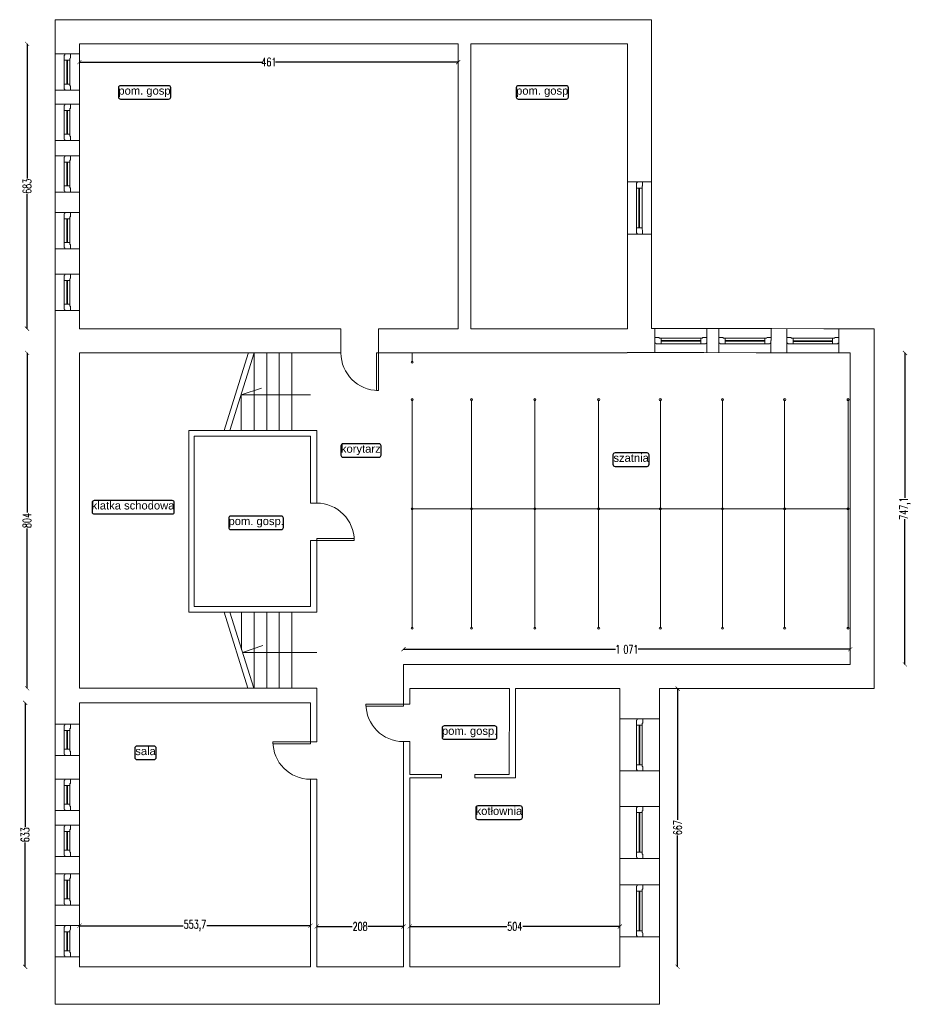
# Model space of a CAD drawing. Header units: centimetres. Extents: x -28146 to 19487, y -25160 to -2224.
# Tile 1 of 29: x -19786 to -17649, y -16082 to -13721. Entities that reach past the tile are written whole.
import ezdxf
from ezdxf.enums import TextEntityAlignment as Align

# ---------------------------------------------------------------- set-up
doc = ezdxf.new("R2010")
doc.units = ezdxf.units.CM
doc.header["$LTSCALE"] = 10
doc.linetypes.add('CONTINU', pattern=[0, 0])
for name, color, linetype, lineweight, true_color in [('IS_Okno_Drzwi', 7, 'Continuous', 9, 0x000000), ('IS_Room (Automatic)', 7, 'Continuous', 25, 0x000000), ('IS_Ściana1', 7, 'Continuous', 9, 0x000000)]:
    doc.layers.add(name, color=color, linetype=linetype, lineweight=lineweight, true_color=true_color)
doc.layers.add('Urzadzenia', color=7, linetype='CONTINU', lineweight=5)
doc.styles.add('Arial_____', font='arial.ttf')
doc.styles.add('styl1', font='simplex.shx', dxfattribs={"width": 0.7})
doc.dimstyles.new('100', dxfattribs={"dimtxt": 20, "dimasz": 10, "dimexe": 1.25, "dimexo": 0, "dimtad": 0, "dimdec": 1, "dimdsep": 46, "dimlunit": 6, "dimtxsty": 'styl1', "dimblk1": 'ARCHTICK', "dimblk2": 'ARCHTICK', "dimsah": 1, "dimcen": 5, "dimse1": 1, "dimse2": 1, "dimclrt": 256, "dimadec": 0, "dimazin": 0, "dimtfac": 1, "dimtdec": 1, "dimtmove": 0, "dimatfit": 3, "dimldrblk": 'ARCHTICK', "dimfxl": 1.25, "dimtolj": 1, "dimtzin": 0, "dimarcsym": 0})

# ---------------------------------------------------------------- blocks, each defined once
blk = doc.blocks.new('4_CoTo_OknoWScianie_1250_950_580_150_0_15_0_0_ExportItem_1_50_0_False__87f71fa3-f148-4722-b574-2038bd8a55f3_ExportItem')
at = {"layer": 'IS_Okno_Drzwi', "lineweight": -2}
blk.add_lwpolyline([(-0.625, -0.075), (-0.53, -0.075), (-0.52, -0.065), (-0.52, -0.06), (-0.475, -0.06), (-0.475, 0.075), (-0.5925, 0.075), (-0.6025, 0.065), (-0.6025, 0.06), (-0.625, 0.06)], close=True, dxfattribs=at)
at = {"layer": 'IS_Okno_Drzwi', "lineweight": -2, "extrusion": (0, 0, -1)}
for points in [[(0.475, 0.075), (-0.475, 0.075), (-0.475, -0.06), (0.475, -0.06)], [(-0.625, -0.075), (-0.53, -0.075), (-0.52, -0.065), (-0.52, -0.06), (-0.475, -0.06), (-0.475, 0.075), (-0.5925, 0.075), (-0.6025, 0.065), (-0.6025, 0.06), (-0.625, 0.06)]]:
    blk.add_lwpolyline(points, close=True, dxfattribs=at)
at = {"layer": 'IS_Okno_Drzwi', "lineweight": -2, "extrusion": (0, 0, -1), "elevation": -0.001}
blk.add_lwpolyline([(0.475, 0.015), (-0.475, 0.015), (-0.475, 0), (0.475, 0)], close=True, dxfattribs=at)
blk = doc.blocks.new('4_CoTo_OknoWScianie_1250_950_950_150_0_15_0_0_ExportItem_1_50_0_False__87f71fa3-f148-4722-b574-2038bd8a55f3_ExportItem')
at = {"layer": 'IS_Okno_Drzwi', "lineweight": -2}
blk.add_lwpolyline([(-0.625, -0.075), (-0.53, -0.075), (-0.52, -0.065), (-0.52, -0.06), (-0.475, -0.06), (-0.475, 0.075), (-0.5925, 0.075), (-0.6025, 0.065), (-0.6025, 0.06), (-0.625, 0.06)], close=True, dxfattribs=at)
at = {"layer": 'IS_Okno_Drzwi', "lineweight": -2, "extrusion": (0, 0, -1)}
for points in [[(0.475, 0.075), (-0.475, 0.075), (-0.475, -0.06), (0.475, -0.06)], [(-0.625, -0.075), (-0.53, -0.075), (-0.52, -0.065), (-0.52, -0.06), (-0.475, -0.06), (-0.475, 0.075), (-0.5925, 0.075), (-0.6025, 0.065), (-0.6025, 0.06), (-0.625, 0.06)]]:
    blk.add_lwpolyline(points, close=True, dxfattribs=at)
at = {"layer": 'IS_Okno_Drzwi', "lineweight": -2, "extrusion": (0, 0, -1), "elevation": -0.001}
blk.add_lwpolyline([(0.475, 0.015), (-0.475, 0.015), (-0.475, 0), (0.475, 0)], close=True, dxfattribs=at)
blk = doc.blocks.new('4_CoTo_OknoWScianie_750_1420_580_150_0_15_0_0_ExportItem_1_50_0_False__87f71fa3-f148-4722-b574-2038bd8a55f3_ExportItem')
at = {"layer": 'IS_Okno_Drzwi', "lineweight": -2}
blk.add_lwpolyline([(-0.375, -0.075), (-0.28, -0.075), (-0.27, -0.065), (-0.27, -0.06), (-0.225, -0.06), (-0.225, 0.075), (-0.3425, 0.075), (-0.3525, 0.065), (-0.3525, 0.06), (-0.375, 0.06)], close=True, dxfattribs=at)
at = {"layer": 'IS_Okno_Drzwi', "lineweight": -2, "extrusion": (0, 0, -1)}
for points in [[(0.225, 0.075), (-0.225, 0.075), (-0.225, -0.06), (0.225, -0.06)], [(-0.375, -0.075), (-0.28, -0.075), (-0.27, -0.065), (-0.27, -0.06), (-0.225, -0.06), (-0.225, 0.075), (-0.3425, 0.075), (-0.3525, 0.065), (-0.3525, 0.06), (-0.375, 0.06)]]:
    blk.add_lwpolyline(points, close=True, dxfattribs=at)
at = {"layer": 'IS_Okno_Drzwi', "lineweight": -2, "extrusion": (0, 0, -1), "elevation": -0.001}
blk.add_lwpolyline([(0.225, 0.015), (-0.225, 0.015), (-0.225, 0), (0.225, 0)], close=True, dxfattribs=at)
blk = doc.blocks.new('4_CoTo_DrzwiWScianie_900_2000_580_100_0_50_0_0_ExportItem_1_50_0_False__87f71fa3-f148-4722-b574-2038bd8a55f3_ExportItem')
at = {"layer": 'IS_Okno_Drzwi', "lineweight": -2, "extrusion": (0, 0, -1)}
blk.add_lwpolyline([(-0.45, 1.19), (-0.45, 0.29), (-0.4, 0.29), (-0.4, 1.19)], close=True, dxfattribs=at)
at = {"layer": 'IS_Okno_Drzwi', "lineweight": -2}
blk.add_arc((0.45, 0.29), 0.9, 90, 180, dxfattribs=at)
blk = doc.blocks.new('4_CoTo_DrzwiWScianie_900_2000_150_100_0_50_0_0_ExportItem_1_50_0_False__87f71fa3-f148-4722-b574-2038bd8a55f3_ExportItem')
at = {"layer": 'IS_Okno_Drzwi', "lineweight": -2, "extrusion": (0, 0, -1)}
blk.add_lwpolyline([(-0.45, 0.975), (-0.45, 0.075), (-0.4, 0.075), (-0.4, 0.975)], close=True, dxfattribs=at)
at = {"layer": 'IS_Okno_Drzwi', "lineweight": -2}
blk.add_arc((0.45, 0.075), 0.9, 90, 180, dxfattribs=at)
blk = doc.blocks.new('_ARCHTICK')
at = {"color": 0, "linetype": 'ByBlock', "const_width": 0.15}
blk.add_lwpolyline([(-0.5, -0.5), (0.5, 0.5)], dxfattribs=at)
blk = doc.blocks.new('*D472')
at = {"layer": 'Defpoints', "color": 0}
for p in [(-18735, -13823), (-19643, -13940.9), (-18735, -13940.9)]:
    blk.add_point(p, dxfattribs=at)
at = {"layer": 'Urzadzenia', "color": 0, "lineweight": -2}
for p, q in [((-19643, -13823), (-19204.6, -13823)), ((-18735, -13823), (-19173.3, -13823))]:
    blk.add_line(p, q, dxfattribs=at)
at = {"layer": 'Urzadzenia', "color": 0, "lineweight": -2, "xscale": 10, "yscale": 10, "zscale": 10, "rotation": 180}
blk.add_blockref('_ARCHTICK', (-19643, -13823), dxfattribs=at)
at = {"layer": 'Urzadzenia', "color": 0, "lineweight": -2, "xscale": 10, "yscale": 10, "zscale": 10}
blk.add_blockref('_ARCHTICK', (-18735, -13823), dxfattribs=at)
at = {"layer": 'Urzadzenia', "insert": (-19189, -13823), "char_height": 20, "attachment_point": 5, "style": 'styl1'}
blk.add_mtext('\\A1;{\\C256;461}', dxfattribs=at)
blk = doc.blocks.new('*D473')
at = {"layer": 'Defpoints', "color": 0}
for p in [(-19768.8, -13779.5), (-19643, -13779.5), (-19643, -14462.5)]:
    blk.add_point(p, dxfattribs=at)
at = {"layer": 'Urzadzenia', "color": 0, "lineweight": -2}
for p, q in [((-19768.8, -13779.5), (-19768.8, -14102.3)), ((-19768.8, -14462.5), (-19768.8, -14139.6))]:
    blk.add_line(p, q, dxfattribs=at)
at = {"layer": 'Urzadzenia', "color": 0, "lineweight": -2, "xscale": 10, "yscale": 10, "zscale": 10}
for p, rotation in [((-19768.8, -13779.5), 90), ((-19768.8, -14462.5), 270)]:
    blk.add_blockref('_ARCHTICK', p, dxfattribs=dict(at, rotation=rotation))
at = {"layer": 'Urzadzenia', "insert": (-19768.8, -14121), "char_height": 20, "attachment_point": 5, "rotation": 90, "style": 'styl1'}
blk.add_mtext('\\A1;{\\C256;683}', dxfattribs=at)
blk = doc.blocks.new('*D474')
at = {"layer": 'Defpoints', "color": 0}
for p in [(-19643, -14520.5), (-19768.8, -15324.5), (-19643, -15324.5)]:
    blk.add_point(p, dxfattribs=at)
at = {"layer": 'Urzadzenia', "color": 0, "lineweight": -2}
for p, q in [((-19768.8, -14520.5), (-19768.8, -14903.5)), ((-19768.8, -15324.5), (-19768.8, -14941.4))]:
    blk.add_line(p, q, dxfattribs=at)
at = {"layer": 'Urzadzenia', "color": 0, "lineweight": -2, "xscale": 10, "yscale": 10, "zscale": 10}
for p, rotation in [((-19768.8, -14520.5), 90), ((-19768.8, -15324.5), 270)]:
    blk.add_blockref('_ARCHTICK', p, dxfattribs=dict(at, rotation=rotation))
at = {"layer": 'Urzadzenia', "insert": (-19768.8, -14922.5), "char_height": 20, "attachment_point": 5, "rotation": 90, "style": 'styl1'}
blk.add_mtext('\\A1;804', dxfattribs=at)
blk = doc.blocks.new('*D475')
at = {"layer": 'Defpoints', "color": 0}
for p in [(-19643, -15359.5), (-19773.3, -15992.5), (-19643, -15992.5)]:
    blk.add_point(p, dxfattribs=at)
at = {"layer": 'Urzadzenia', "color": 0, "lineweight": -2}
for p, q in [((-19773.3, -15359.5), (-19773.3, -15657.3)), ((-19773.3, -15992.5), (-19773.3, -15694.6))]:
    blk.add_line(p, q, dxfattribs=at)
at = {"layer": 'Urzadzenia', "color": 0, "lineweight": -2, "xscale": 10, "yscale": 10, "zscale": 10}
for p, rotation in [((-19773.3, -15359.5), 90), ((-19773.3, -15992.5), 270)]:
    blk.add_blockref('_ARCHTICK', p, dxfattribs=dict(at, rotation=rotation))
at = {"layer": 'Urzadzenia', "insert": (-19773.3, -15676), "char_height": 20, "attachment_point": 5, "rotation": 90, "style": 'styl1'}
blk.add_mtext('\\A1;633', dxfattribs=at)
blk = doc.blocks.new('*D476')
at = {"layer": 'Defpoints', "color": 0}
for p in [(-17795.2, -15231.2), (-18866.2, -15267.5), (-17795.2, -15267.5)]:
    blk.add_point(p, dxfattribs=at)
at = {"layer": 'Urzadzenia', "color": 0, "lineweight": -2}
for p, q in [((-18866.2, -15231.2), (-18358, -15231.2)), ((-17795.2, -15231.2), (-18303.4, -15231.2))]:
    blk.add_line(p, q, dxfattribs=at)
at = {"layer": 'Urzadzenia', "color": 0, "lineweight": -2, "xscale": 10, "yscale": 10, "zscale": 10, "rotation": 180}
blk.add_blockref('_ARCHTICK', (-18866.2, -15231.2), dxfattribs=at)
at = {"layer": 'Urzadzenia', "color": 0, "lineweight": -2, "xscale": 10, "yscale": 10, "zscale": 10}
blk.add_blockref('_ARCHTICK', (-17795.2, -15231.2), dxfattribs=at)
at = {"layer": 'Urzadzenia', "insert": (-18330.7, -15231.2), "char_height": 20, "attachment_point": 5, "style": 'styl1'}
blk.add_mtext('\\A1;1\xa0071', dxfattribs=at)
blk = doc.blocks.new('*D477')
at = {"layer": 'Defpoints', "color": 0}
for p in [(-18347.2, -15895.8), (-18851.2, -15992.5), (-18347.2, -15992.5)]:
    blk.add_point(p, dxfattribs=at)
at = {"layer": 'Urzadzenia', "color": 0, "lineweight": -2}
for p, q in [((-18851.2, -15895.8), (-18618.2, -15895.8)), ((-18347.2, -15895.8), (-18580.3, -15895.8))]:
    blk.add_line(p, q, dxfattribs=at)
at = {"layer": 'Urzadzenia', "color": 0, "lineweight": -2, "xscale": 10, "yscale": 10, "zscale": 10, "rotation": 180}
blk.add_blockref('_ARCHTICK', (-18851.2, -15895.8), dxfattribs=at)
at = {"layer": 'Urzadzenia', "color": 0, "lineweight": -2, "xscale": 10, "yscale": 10, "zscale": 10}
blk.add_blockref('_ARCHTICK', (-18347.2, -15895.8), dxfattribs=at)
at = {"layer": 'Urzadzenia', "insert": (-18599.2, -15895.8), "char_height": 20, "attachment_point": 5, "style": 'styl1'}
blk.add_mtext('\\A1;504', dxfattribs=at)
blk = doc.blocks.new('*D478')
at = {"layer": 'Defpoints', "color": 0}
for p in [(-19074.2, -15895.8), (-19074.2, -15895.8), (-18866.2, -15895.8)]:
    blk.add_point(p, dxfattribs=at)
at = {"layer": 'Urzadzenia', "color": 0, "lineweight": -2}
for p, q in [((-19074.2, -15895.8), (-18988.9, -15895.8)), ((-18866.2, -15895.8), (-18951.6, -15895.8))]:
    blk.add_line(p, q, dxfattribs=at)
at = {"layer": 'Urzadzenia', "color": 0, "lineweight": -2, "xscale": 10, "yscale": 10, "zscale": 10, "rotation": 180}
blk.add_blockref('_ARCHTICK', (-19074.2, -15895.8), dxfattribs=at)
at = {"layer": 'Urzadzenia', "color": 0, "lineweight": -2, "xscale": 10, "yscale": 10, "zscale": 10}
blk.add_blockref('_ARCHTICK', (-18866.2, -15895.8), dxfattribs=at)
at = {"layer": 'Urzadzenia', "insert": (-18970.2, -15895.8), "char_height": 20, "attachment_point": 5, "style": 'styl1'}
blk.add_mtext('\\A1;208', dxfattribs=at)
blk = doc.blocks.new('*D479')
at = {"layer": 'Defpoints', "color": 0}
for p in [(-19643, -15893.9), (-19643, -15895.8), (-19089.2, -15895.8)]:
    blk.add_point(p, dxfattribs=at)
at = {"layer": 'Urzadzenia', "color": 0, "lineweight": -2}
for p, q in [((-19643, -15893.9), (-19394.7, -15893.9)), ((-19089.2, -15893.9), (-19337.5, -15893.9))]:
    blk.add_line(p, q, dxfattribs=at)
at = {"layer": 'Urzadzenia', "color": 0, "lineweight": -2, "xscale": 10, "yscale": 10, "zscale": 10, "rotation": 180}
blk.add_blockref('_ARCHTICK', (-19643, -15893.9), dxfattribs=at)
at = {"layer": 'Urzadzenia', "color": 0, "lineweight": -2, "xscale": 10, "yscale": 10, "zscale": 10}
blk.add_blockref('_ARCHTICK', (-19089.2, -15893.9), dxfattribs=at)
at = {"layer": 'Urzadzenia', "insert": (-19366.1, -15893.9), "char_height": 20, "attachment_point": 5, "style": 'styl1'}
blk.add_mtext('\\A1;553,7', dxfattribs=at)
blk = doc.blocks.new('*D480')
at = {"layer": 'Defpoints', "color": 0}
for p in [(-18347.2, -15325.5), (-18347.2, -15992.5), (-18208.8, -15992.5)]:
    blk.add_point(p, dxfattribs=at)
at = {"layer": 'Urzadzenia', "color": 0, "lineweight": -2}
for p, q in [((-18208.8, -15325.5), (-18208.8, -15640.3)), ((-18208.8, -15992.5), (-18208.8, -15677.6))]:
    blk.add_line(p, q, dxfattribs=at)
at = {"layer": 'Urzadzenia', "color": 0, "lineweight": -2, "xscale": 10, "yscale": 10, "zscale": 10}
for p, rotation in [((-18208.8, -15325.5), 90), ((-18208.8, -15992.5), 270)]:
    blk.add_blockref('_ARCHTICK', p, dxfattribs=dict(at, rotation=rotation))
at = {"layer": 'Urzadzenia', "insert": (-18208.8, -15659), "char_height": 20, "attachment_point": 5, "rotation": 90, "style": 'styl1'}
blk.add_mtext('\\A1;667', dxfattribs=at)
blk = doc.blocks.new('*D481')
at = {"layer": 'Defpoints', "color": 0}
for p in [(-17858, -14520.4), (-17858, -15267.5), (-17663.7, -15267.5)]:
    blk.add_point(p, dxfattribs=at)
at = {"layer": 'Urzadzenia', "color": 0, "lineweight": -2}
for p, q in [((-17663.7, -14520.4), (-17663.7, -14868.3)), ((-17663.7, -15267.5), (-17663.7, -14919.5))]:
    blk.add_line(p, q, dxfattribs=at)
at = {"layer": 'Urzadzenia', "color": 0, "lineweight": -2, "xscale": 10, "yscale": 10, "zscale": 10}
for p, rotation in [((-17663.7, -14520.4), 90), ((-17663.7, -15267.5), 270)]:
    blk.add_blockref('_ARCHTICK', p, dxfattribs=dict(at, rotation=rotation))
at = {"layer": 'Urzadzenia', "insert": (-17663.7, -14893.9), "char_height": 20, "attachment_point": 5, "rotation": 90, "style": 'styl1'}
blk.add_mtext('\\A1;747,1', dxfattribs=at)

msp = doc.modelspace()

# ---------------------------------------------------------------- linework, layer by layer
at = {"layer": 'IS_Okno_Drzwi', "extrusion": (0, 0, -1), "elevation": -9744}
for points in [[(19664.46, -13803.72), (19664.46, -13813.22), (19665.46, -13814.22), (19665.96, -13814.22), (19665.96, -13818.72), (19679.46, -13818.72), (19679.46, -13806.97), (19678.46, -13805.97), (19677.96, -13805.97), (19677.96, -13803.72)], [(19679.46, -13875.72), (19679.46, -13818.72), (19665.96, -13818.72), (19665.96, -13875.72)], [(19664.46, -13924.13), (19664.46, -13933.63), (19665.46, -13934.63), (19665.96, -13934.63), (19665.96, -13939.13), (19679.46, -13939.13), (19679.46, -13927.38), (19678.46, -13926.38), (19677.96, -13926.38), (19677.96, -13924.13)], [(19679.46, -13996.13), (19679.46, -13939.13), (19665.96, -13939.13), (19665.96, -13996.13)], [(19664.46, -14048.08), (19664.46, -14057.58), (19665.46, -14058.58), (19665.96, -14058.58), (19665.96, -14063.08), (19679.46, -14063.08), (19679.46, -14051.33), (19678.46, -14050.33), (19677.96, -14050.33), (19677.96, -14048.08)], [(19679.46, -14120.08), (19679.46, -14063.08), (19665.96, -14063.08), (19665.96, -14120.08)], [(19664.46, -14184.07), (19664.46, -14193.57), (19665.46, -14194.57), (19665.96, -14194.57), (19665.96, -14199.07), (19679.46, -14199.07), (19679.46, -14187.32), (19678.46, -14186.32), (19677.96, -14186.32), (19677.96, -14184.07)], [(19679.46, -14256.07), (19679.46, -14199.07), (19665.96, -14199.07), (19665.96, -14256.07)], [(19664.46, -14332), (19664.46, -14341.5), (19665.46, -14342.5), (19665.96, -14342.5), (19665.96, -14347), (19679.46, -14347), (19679.46, -14335.25), (19678.46, -14334.25), (19677.96, -14334.25), (19677.96, -14332)], [(19679.46, -14404), (19679.46, -14347), (19665.96, -14347), (19665.96, -14404)]]:
    msp.add_lwpolyline(points, close=True, dxfattribs=at)
at = {"layer": 'IS_Okno_Drzwi', "extrusion": (0, 0, -1), "elevation": -9744.1}
for points in [[(19673.46, -13875.72), (19673.46, -13818.72)], [(19671.96, -13818.72), (19671.96, -13875.72)], [(19673.46, -13996.13), (19673.46, -13939.13)], [(19671.96, -13939.13), (19671.96, -13996.13)], [(19673.46, -14120.08), (19673.46, -14063.08)], [(19671.96, -14063.08), (19671.96, -14120.08)], [(19673.46, -14256.07), (19673.46, -14199.07)], [(19671.96, -14199.07), (19671.96, -14256.07)], [(19673.46, -14404), (19673.46, -14347)], [(19671.96, -14347), (19671.96, -14404)]]:
    msp.add_lwpolyline(points, dxfattribs=at)
at = {"layer": 'IS_Okno_Drzwi', "elevation": 9744}
for points in [[(-19664.46, -13890.72), (-19664.46, -13881.22), (-19665.46, -13880.22), (-19665.96, -13880.22), (-19665.96, -13875.72), (-19679.46, -13875.72), (-19679.46, -13887.47), (-19678.46, -13888.47), (-19677.96, -13888.47), (-19677.96, -13890.72)], [(-19664.46, -14011.13), (-19664.46, -14001.63), (-19665.46, -14000.63), (-19665.96, -14000.63), (-19665.96, -13996.13), (-19679.46, -13996.13), (-19679.46, -14007.88), (-19678.46, -14008.88), (-19677.96, -14008.88), (-19677.96, -14011.13)], [(-19664.46, -14135.08), (-19664.46, -14125.58), (-19665.46, -14124.58), (-19665.96, -14124.58), (-19665.96, -14120.08), (-19679.46, -14120.08), (-19679.46, -14131.83), (-19678.46, -14132.83), (-19677.96, -14132.83), (-19677.96, -14135.08)], [(-19664.46, -14271.07), (-19664.46, -14261.57), (-19665.46, -14260.57), (-19665.96, -14260.57), (-19665.96, -14256.07), (-19679.46, -14256.07), (-19679.46, -14267.82), (-19678.46, -14268.82), (-19677.96, -14268.82), (-19677.96, -14271.07)], [(-19664.46, -14419), (-19664.46, -14409.5), (-19665.46, -14408.5), (-19665.96, -14408.5), (-19665.96, -14404), (-19679.46, -14404), (-19679.46, -14415.75), (-19678.46, -14416.75), (-19677.96, -14416.75), (-19677.96, -14419)]]:
    msp.add_lwpolyline(points, close=True, dxfattribs=at)
at = {"layer": 'IS_Room (Automatic)'}
for points, elevation in [([(-19544.49, -13912.01), (-19429.23, -13912.01, 0.4142136), (-19424.23, -13907.01), (-19424.23, -13884.73, 0.4142136), (-19429.23, -13879.73), (-19544.49, -13879.73, 0.4142136), (-19549.49, -13884.73), (-19549.49, -13907.01, 0.4142136)], 20659.9), ([(-18590.83, -13912.01), (-18475.57, -13912.01, 0.4142136), (-18470.57, -13907.01), (-18470.57, -13884.73, 0.4142136), (-18475.57, -13879.73), (-18590.83, -13879.73, 0.4142136), (-18595.83, -13884.73), (-18595.83, -13907.01, 0.4142136)], 20659.9), ([(-19011.1, -14770.63), (-18924.71, -14770.63, 0.4142136), (-18919.71, -14765.63), (-18919.71, -14743.36, 0.4142136), (-18924.71, -14738.36), (-19011.1, -14738.36, 0.4142136), (-19016.1, -14743.36), (-19016.1, -14765.63, 0.4142136)], 20659.5), ([(-18358.83, -14792.54), (-18282.26, -14792.54, 0.4142136), (-18277.26, -14787.54), (-18277.26, -14765.28, 0.4142136), (-18282.26, -14760.28), (-18358.83, -14760.28, 0.4142136), (-18363.83, -14765.28), (-18363.83, -14787.54, 0.4142136)], 20660), ([(-19607.7, -14906.71), (-19420.73, -14906.71, 0.4142136), (-19415.73, -14901.71), (-19415.73, -14879.42, 0.4142136), (-19420.73, -14874.42), (-19607.7, -14874.42, 0.4142136), (-19612.7, -14879.42), (-19612.7, -14901.71, 0.4142136)], 20659.8), ([(-19280.31, -14944.09), (-19158.97, -14944.09, 0.4142136), (-19153.97, -14939.09), (-19153.97, -14916.8, 0.4142136), (-19158.97, -14911.8), (-19280.31, -14911.8, 0.4142136), (-19285.31, -14916.8), (-19285.31, -14939.09, 0.4142136)], 20659.7), ([(-18768.46, -15447.08), (-18647.12, -15447.08, 0.4142136), (-18642.12, -15442.08), (-18642.12, -15419.79, 0.4142136), (-18647.12, -15414.79), (-18768.46, -15414.79, 0.4142136), (-18773.46, -15419.79), (-18773.46, -15442.08, 0.4142136)], 20659.7), ([(-19505.5, -15495.68), (-19464.08, -15495.68, 0.4142136), (-19459.08, -15490.68), (-19459.08, -15468.42, 0.4142136), (-19464.08, -15463.42), (-19505.5, -15463.42, 0.4142136), (-19510.5, -15468.42), (-19510.5, -15490.68, 0.4142136)], 20657.2), ([(-18688.08, -15639.16), (-18586.08, -15639.16, 0.4142136), (-18581.08, -15634.16), (-18581.08, -15611.9, 0.4142136), (-18586.08, -15606.9), (-18688.08, -15606.9, 0.4142136), (-18693.08, -15611.9), (-18693.08, -15634.16, 0.4142136)], 20659.6)]:
    msp.add_lwpolyline(points, format="xyb", close=True, dxfattribs=dict(at, elevation=elevation))
at = {"layer": 'IS_Ściana1'}
for p, q in [((-18734.96, -13779.46, 3207.47), (-18734.96, -14462.46, 3207.47)), ((-18704.96, -13779.46, 3207.47), (-18704.96, -14462.46, 3207.47)), ((-19642.96, -13803.72, 3207.47), (-19700.96, -13803.72, 3207.47)), ((-19642.96, -13890.72, 3207.47), (-19700.96, -13890.72, 3207.47)), ((-19642.96, -13924.13, 3207.47), (-19700.96, -13924.13, 3207.47)), ((-19642.96, -14011.13, 3207.47), (-19700.96, -14011.13, 3207.47)), ((-19642.96, -14048.08, 3207.47), (-19700.96, -14048.08, 3207.47)), ((-18329.23, -14110.41, 3207.47), (-18271.23, -14110.41, 3207.47)), ((-19642.96, -14135.08, 3207.47), (-19700.96, -14135.08, 3207.47)), ((-19642.96, -14184.07, 3207.47), (-19700.96, -14184.07, 3207.47)), ((-18329.23, -14235.41, 3207.47), (-18271.23, -14235.41, 3207.47)), ((-19642.96, -14271.07, 3207.47), (-19700.96, -14271.07, 3207.47)), ((-19642.96, -14332, 3207.47), (-19700.96, -14332, 3207.47)), ((-19642.96, -14419, 3207.47), (-19700.96, -14419, 3207.47)), ((-19016.1, -14520.46, 3207.47), (-19016.1, -14462.46, 3207.47)), ((-18926.1, -14520.46, 3207.47), (-18926.1, -14462.46, 3207.47)), ((-18263.6, -14519.94, 3207.47), (-18263.5, -14461.94, 3207.47)), ((-18138.6, -14520.15, 3207.47), (-18138.5, -14462.15, 3207.47)), ((-18110, -14519.94, 3207.47), (-18109.9, -14461.94, 3207.47)), ((-17985, -14520.15, 3207.47), (-17984.9, -14462.15, 3207.47)), ((-17947.21, -14520.21, 3207.47), (-17947.12, -14462.21, 3207.47)), ((-17822.21, -14520.42, 3207.47), (-17822.12, -14462.42, 3207.47)), ((-19238.33, -14521.55, 3207.47), (-19296.28, -14706.15, 3207.47)), ((-19224.18, -14520.46, 3207.47), (-19282.47, -14706.15, 3207.47)), ((-19224.18, -14520.46, 3207.47), (-19224.18, -14706.15, 3207.47)), ((-19194.18, -14520.46, 3207.47), (-19194.18, -14706.15, 3207.47)), ((-19164.18, -14520.46, 3207.47), (-19164.18, -14706.15, 3207.47)), ((-19134.18, -14520.46, 3207.47), (-19134.18, -14706.15, 3207.47)), ((-18845.23, -14542.46, 3207.47), (-18845.23, -14520.46, 3207.47)), ((-19255.6, -14621.01, 3207.47), (-19207, -14604.65, 2.17)), ((-19255.6, -14706.15, 3207.47), (-19255.6, -14620.56, 3207.47)), ((-19255.6, -14621.01, 3207.47), (-19089.23, -14621.01, 3207.47)), ((-18845.23, -14632.46, 3207.47), (-18845.23, -15180.46, 3207.47)), ((-18703.23, -14632.46, 3207.47), (-18703.23, -15180.46, 3207.47)), ((-18551.23, -14632.46, 3207.47), (-18551.23, -15180.46, 3207.47)), ((-18398.23, -14632.46, 3207.47), (-18398.23, -15180.46, 3207.47)), ((-18250.23, -14632.46, 3207.47), (-18250.23, -15180.46, 3207.47)), ((-18101.23, -14632.46, 3207.47), (-18101.23, -15180.46, 3207.47)), ((-17952.23, -14632.46, 3207.47), (-17952.23, -15180.46, 3207.47)), ((-17800.23, -14632.46, 3207.47), (-17800.23, -15180.46, 3207.47)), ((-19380.91, -14706.15, 3207.47), (-19074.23, -14706.15, 3207.47)), ((-19380.91, -14706.15, 3207.47), (-19380.91, -15141.76, 3207.47)), ((-19367.88, -14719.85, 3207.47), (-19367.88, -15128.68, 3207.47)), ((-19367.88, -14719.85, 3207.47), (-19089.23, -14719.85, 3207.47)), ((-19089.23, -14880.67, 3207.47), (-19074.23, -14880.67, 3207.47)), ((-17800.23, -14894.46, 3207.47), (-18845.23, -14894.46, 3207.47)), ((-19089.23, -14970.67, 3207.47), (-19074.23, -14970.67, 3207.47)), ((-19089.23, -15128.68, 3207.47), (-19367.88, -15128.68, 3207.47)), ((-19380.91, -15141.76, 3207.47), (-19074.23, -15141.76, 3207.47)), ((-19239.12, -15324.46, 3207.47), (-19296.47, -15141.76, 3207.47)), ((-19225.31, -15324.46, 3207.47), (-19282.47, -15142.38, 3207.47)), ((-19254.18, -15141.76, 3207.47), (-19254.18, -15232.5, 3207.47)), ((-19224.18, -15141.76, 3207.47), (-19224.18, -15324.46, 3207.47)), ((-19194.18, -15141.76, 3207.47), (-19194.18, -15324.46, 3207.47)), ((-19164.18, -15141.76, 3207.47), (-19164.18, -15324.46, 3207.47)), ((-19134.18, -15141.76, 3207.47), (-19134.18, -15324.46, 3207.47)), ((-19252.23, -15238.72, 3207.47), (-19203.62, -15222.35, 2.17)), ((-19252.23, -15238.72, 3207.47), (-19074.23, -15238.72, 3207.47)), ((-18851.23, -15362.54, 3207.47), (-18866.23, -15362.54, 3207.47)), ((-19642.96, -15410.76, 3207.47), (-19700.96, -15410.76, 3207.47)), ((-18347.23, -15397.88, 3207.47), (-18252.23, -15397.88, 3207.47)), ((-19074.23, -15452.73, 3207.47), (-19089.23, -15452.73, 3207.47)), ((-18851.23, -15452.54, 3207.47), (-18866.23, -15452.54, 3207.47)), ((-19642.96, -15485.76, 3207.47), (-19700.96, -15485.76, 3207.47)), ((-18774.81, -15539.46, 3207.47), (-18774.81, -15531.46, 3207.47)), ((-18694.81, -15539.46, 3207.47), (-18694.81, -15531.46, 3207.47)), ((-18347.23, -15522.88, 3207.47), (-18252.23, -15522.88, 3207.47)), ((-19642.96, -15542.5, 3207.47), (-19700.96, -15542.5, 3207.47)), ((-19074.23, -15542.73, 3207.47), (-19089.23, -15542.73, 3207.47)), ((-19642.96, -15617.5, 3207.47), (-19700.96, -15617.5, 3207.47)), ((-18347.23, -15607.86, 3207.47), (-18252.23, -15607.86, 3207.47)), ((-19642.96, -15652.92, 3207.47), (-19700.96, -15652.92, 3207.47)), ((-19642.96, -15727.92, 3207.47), (-19700.96, -15727.92, 3207.47)), ((-18347.23, -15732.86, 3207.47), (-18252.23, -15732.86, 3207.47)), ((-19642.96, -15769.6, 3207.47), (-19700.96, -15769.6, 3207.47)), ((-18347.23, -15796.01, 3207.47), (-18252.23, -15796.01, 3207.47)), ((-19642.96, -15844.6, 3207.47), (-19700.96, -15844.6, 3207.47)), ((-19642.96, -15893.87, 3207.47), (-19700.96, -15893.87, 3207.47)), ((-18347.23, -15921.01, 3207.47), (-18252.23, -15921.01, 3207.47)), ((-19642.96, -15968.87, 3207.47), (-19700.96, -15968.87, 3207.47))]:
    msp.add_line(p, q, dxfattribs=at)
at = {"layer": 'IS_Ściana1', "extrusion": (0, 1, 0)}
for points, elevation in [([(19700.96, 3207.47), (19642.96, 3207.47)], -13721.46), ([(19642.96, 3207.47), (18329.23, 3207.47)], -13721.46), ([(18271.23, 3207.47), (18329.23, 3207.47)], -13721.46), ([(19642.96, 3207.47), (18734.96, 3207.47)], -13779.46), ([(18704.96, 3207.47), (18329.23, 3207.47)], -13779.46), ([(19642.96, 3207.47), (19089.23, 3207.47)], -14462.46), ([(19089.23, 3207.47), (19074.23, 3207.47)], -14462.46), ([(19074.23, 3207.47), (19016.1, 3207.47)], -14462.46), ([(18926.1, 3207.47), (18866.23, 3207.47)], -14462.46), ([(18866.23, 3207.47), (18851.23, 3207.47)], -14462.46), ([(18851.23, 3207.47), (18734.96, 3207.47)], -14462.46), ([(18704.96, 3207.47), (18329.23, 3207.47)], -14462.46), ([(19642.96, 3207.47), (19089.23, 3207.47)], -14520.46), ([(19089.23, 3207.47), (19016.1, 3207.47)], -14520.46), ([(18926.1, 3207.47), (18866.23, 3207.47)], -14520.46), ([(18866.23, 3207.47), (18330.02, 3207.47)], -14520.46), ([(18866.23, 3207.47), (18612.23, 3207.47)], -15267.46), ([(18612.23, 3207.47), (18597.23, 3207.47)], -15267.46), ([(18597.23, 3207.47), (18285.15, 3207.47)], -15267.46), ([(17795.23, 3207.47), (18285.15, 3207.47)], -15267.46), ([(19642.96, 3207.47), (19074.23, 3207.47)], -15324.46), ([(18851.23, 3207.47), (18612.23, 3207.47)], -15325.46), ([(18597.23, 3207.47), (18347.23, 3207.47)], -15325.46), ([(17795.23, 3207.47), (18252.23, 3207.47)], -15325.46), ([(17737.23, 3207.47), (17795.23, 3207.47)], -15325.46), ([(18851.23, 3207.47), (18774.81, 3207.47)], -15531.46), ([(18694.81, 3207.47), (18612.45, 3207.47)], -15531.46), ([(18851.23, 3207.47), (18774.81, 3207.47)], -15539.46), ([(18694.81, 3207.47), (18612.45, 3207.47)], -15539.46), ([(18597.46, 3207.47), (18612.45, 3207.47)], -15539.46), ([(19089.23, 3207.47), (19642.96, 3207.47)], -15992.46), ([(18866.23, 3207.47), (19074.23, 3207.47)], -15992.46), ([(18347.23, 3207.47), (18851.23, 3207.47)], -15992.46), ([(19089.23, 3207.47), (19700.96, 3207.47)], -16082.46), ([(19074.23, 3207.47), (19089.23, 3207.47)], -16082.46), ([(18866.23, 3207.47), (19074.23, 3207.47)], -16082.46), ([(18851.23, 3207.47), (18866.23, 3207.47)], -16082.46), ([(18347.23, 3207.47), (18851.23, 3207.47)], -16082.46), ([(18252.23, 3207.47), (18347.23, 3207.47)], -16082.46)]:
    msp.add_lwpolyline(points, dxfattribs=dict(at, elevation=elevation))
at = {"layer": 'IS_Ściana1', "extrusion": (1, 0, 0)}
for points, elevation in [([(-14462.46, 3207.47), (-13721.46, 3207.47)], -19700.96), ([(-14462.46, 3207.47), (-13779.46, 3207.47)], -19642.96), ([(-14110.41, 3207.47), (-14235.41, 3207.47)], -18271.23), ([(-14235.41, 3207.47), (-14462.46, 3207.47)], -18329.23), ([(-14520.46, 3207.47), (-14462.46, 3207.47)], -19700.96), ([(-14462.56, 3207.47), (-15325.46, 3207.47)], -17737.23), ([(-15324.46, 3207.47), (-14520.46, 3207.47)], -19700.96), ([(-15324.46, 3207.47), (-14520.46, 3207.47)], -19642.96), ([(-14520.46, 3207.47), (-15267.46, 3207.47)], -17795.23), ([(-14880.67, 3207.47), (-14706.15, 3207.47)], -19074.23), ([(-14880.67, 3207.47), (-14719.85, 3207.47)], -19089.23), ([(-15141.76, 3207.47), (-14965.67, 3207.47)], -19074.23), ([(-15128.68, 3207.47), (-14970.67, 3207.47)], -19089.23), ([(-15325.46, 3207.47), (-15267.46, 3207.47)], -18866.23), ([(-15359.46, 3207.47), (-15324.46, 3207.47)], -19700.96), ([(-15359.46, 3207.47), (-15324.46, 3207.47)], -19074.23), ([(-15362.54, 3207.47), (-15325.46, 3207.47)], -18866.23), ([(-15362.54, 3207.47), (-15325.46, 3207.47)], -18851.23), ([(-15325.46, 3207.47), (-15397.88, 3207.47)], -18347.23), ([(-15325.46, 3207.47), (-15397.88, 3207.47)], -18252.23), ([(-15410.76, 3207.47), (-15359.46, 3207.47)], -19700.96), ([(-15410.76, 3207.47), (-15359.46, 3207.47)], -19642.96), ([(-15452.73, 3207.47), (-15359.46, 3207.47)], -19089.23), ([(-15452.73, 3207.47), (-15359.46, 3207.47)], -19074.23), ([(-15485.76, 3207.47), (-15410.76, 3207.47)], -19700.96), ([(-15485.76, 3207.47), (-15410.76, 3207.47)], -19642.96), ([(-15397.88, 3207.47), (-15522.88, 3207.47)], -18347.23), ([(-15397.88, 3207.47), (-15522.88, 3207.47)], -18252.23), ([(-15531.46, 3207.47), (-15452.54, 3207.47)], -18866.23), ([(-15531.46, 3207.47), (-15452.54, 3207.47)], -18851.23), ([(-15542.5, 3207.47), (-15485.76, 3207.47)], -19700.96), ([(-15542.5, 3207.47), (-15485.76, 3207.47)], -19642.96), ([(-15539.46, 3207.47), (-15531.46, 3207.47)], -18866.23), ([(-15522.88, 3207.47), (-15607.86, 3207.47)], -18347.23), ([(-15522.88, 3207.47), (-15607.86, 3207.47)], -18252.23), ([(-15617.5, 3207.47), (-15542.5, 3207.47)], -19700.96), ([(-15617.5, 3207.47), (-15542.5, 3207.47)], -19642.96), ([(-15992.46, 3207.47), (-15542.73, 3207.47)], -19089.23), ([(-15992.46, 3207.47), (-15542.73, 3207.47)], -19074.23), ([(-15992.46, 3207.47), (-15539.46, 3207.47)], -18866.23), ([(-15992.46, 3207.47), (-15539.46, 3207.47)], -18851.23), ([(-15652.92, 3207.47), (-15617.5, 3207.47)], -19700.96), ([(-15652.92, 3207.47), (-15617.5, 3207.47)], -19642.96), ([(-15607.86, 3207.47), (-15732.86, 3207.47)], -18347.23), ([(-15607.86, 3207.47), (-15732.86, 3207.47)], -18252.23), ([(-15727.92, 3207.47), (-15652.92, 3207.47)], -19700.96), ([(-15727.92, 3207.47), (-15652.92, 3207.47)], -19642.96), ([(-15769.6, 3207.47), (-15727.92, 3207.47)], -19700.96), ([(-15769.6, 3207.47), (-15727.92, 3207.47)], -19642.96), ([(-15732.86, 3207.47), (-15796.01, 3207.47)], -18347.23), ([(-15732.86, 3207.47), (-15796.01, 3207.47)], -18252.23), ([(-15844.6, 3207.47), (-15769.6, 3207.47)], -19700.96), ([(-15844.6, 3207.47), (-15769.6, 3207.47)], -19642.96), ([(-15796.01, 3207.47), (-15921.01, 3207.47)], -18347.23), ([(-15796.01, 3207.47), (-15921.01, 3207.47)], -18252.23), ([(-15893.87, 3207.47), (-15844.6, 3207.47)], -19700.96), ([(-15893.87, 3207.47), (-15844.6, 3207.47)], -19642.96), ([(-15968.87, 3207.47), (-15893.87, 3207.47)], -19700.96), ([(-15968.87, 3207.47), (-15893.87, 3207.47)], -19642.96), ([(-15921.01, 3207.47), (-15992.46, 3207.47)], -18347.23), ([(-15921.01, 3207.47), (-16082.46, 3207.47)], -18252.23), ([(-15992.46, 3207.47), (-15968.87, 3207.47)], -19700.96), ([(-15992.46, 3207.47), (-15968.87, 3207.47)], -19642.96), ([(-16082.46, 3207.47), (-15992.46, 3207.47)], -19700.96)]:
    msp.add_lwpolyline(points, dxfattribs=dict(at, elevation=elevation))
at = {"layer": 'IS_Ściana1', "elevation": 3207.47}
for points in [[(-18271.23, -13721.46), (-18271.23, -14110.41)], [(-18329.23, -13779.46), (-18329.23, -14110.41)], [(-18329.23, -14110.41), (-18329.23, -14235.41)], [(-18271.23, -14235.41), (-18271.23, -14461.67)], [(-18020.7, -14462.09), (-17982.92, -14462.15)], [(-17857.92, -14462.36), (-17795.13, -14462.46)], [(-17737.23, -14462.56), (-17795.13, -14462.46)], [(-18330.02, -14519.57), (-18330.02, -14520.46)], [(-18020.8, -14520.09), (-17983.01, -14520.15)], [(-17858.01, -14520.36), (-17795.23, -14520.46)], [(-18597.46, -15539.46), (-18597.23, -15325.46)], [(-19642.96, -15359.46), (-19089.23, -15359.46)]]:
    msp.add_lwpolyline(points, dxfattribs=at)
at = {"layer": 'IS_Ściana1', "extrusion": (0.001679, 0.999999, 0)}
for points, elevation in [([(18246.92, 3207.47), (18121.39, 3207.47)], -14492.33), ([(18121.39, 3207.47), (17996.39, 3207.47)], -14492.33), ([(17958.61, 3207.47), (17833.61, 3207.47)], -14492.33), ([(18305.61, 3207.47), (18121.39, 3207.47)], -14550.33), ([(18121.39, 3207.47), (17996.39, 3207.47)], -14550.33), ([(17958.61, 3207.47), (17833.61, 3207.47)], -14550.33)]:
    msp.add_lwpolyline(points, dxfattribs=dict(at, elevation=elevation))
at = {"layer": 'IS_Ściana1', "extrusion": (0.999999, -0.001053, 0), "elevation": -18596.08}
msp.add_lwpolyline([(-15551.06, 3207.47), (-15345.06, 3207.47)], dxfattribs=at)
at = {"layer": 'IS_Ściana1'}
for centre in [(-18845.23, -14542.46, 3207.47), (-18845.23, -14632.46, 3207.47), (-18703.23, -14632.46, 3207.47), (-18551.23, -14632.46, 3207.47), (-18398.23, -14632.46, 3207.47), (-18250.23, -14632.46, 3207.47), (-18101.23, -14632.46, 3207.47), (-17952.23, -14632.46, 3207.47), (-17800.23, -14632.46, 3207.47), (-18845.23, -14894.46, 3207.47), (-18703.23, -14894.46, 3207.47), (-18551.23, -14894.46, 3207.47), (-18398.23, -14894.46, 3207.47), (-18250.23, -14894.46, 3207.47), (-18101.23, -14894.46, 3207.47), (-17952.23, -14894.46, 3207.47), (-17800.23, -14894.46, 3207.47), (-18845.23, -15180.46, 3207.47), (-18703.23, -15180.46, 3207.47), (-18551.23, -15180.46, 3207.47), (-18398.23, -15180.46, 3207.47), (-18250.23, -15180.46, 3207.47), (-18101.23, -15180.46, 3207.47), (-17952.23, -15180.46, 3207.47), (-17800.23, -15180.46, 3207.47)]:
    msp.add_circle(centre, 2.5, dxfattribs=at)

# ---------------------------------------------------------------- block references
at = {"layer": 'IS_Okno_Drzwi', "zscale": 100}
for name, p, xscale, yscale, rotation in [('4_CoTo_OknoWScianie_1250_950_580_150_0_15_0_0_ExportItem_1_50_0_False__87f71fa3-f148-4722-b574-2038bd8a55f3_ExportItem', (-18300.23, -14172.91, 9743.2), -100, 100, 89.99999999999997), ('4_CoTo_OknoWScianie_1250_950_580_150_0_15_0_0_ExportItem_1_50_0_False__87f71fa3-f148-4722-b574-2038bd8a55f3_ExportItem', (-18201.05, -14491.04, 9744.1), -99.99999999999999, 99.99999999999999, 179.9037904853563), ('4_CoTo_OknoWScianie_1250_950_580_150_0_15_0_0_ExportItem_1_50_0_False__87f71fa3-f148-4722-b574-2038bd8a55f3_ExportItem', (-18047.45, -14491.04, 9744.1), -99.99999999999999, 99.99999999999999, 179.9037904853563), ('4_CoTo_OknoWScianie_1250_950_580_150_0_15_0_0_ExportItem_1_50_0_False__87f71fa3-f148-4722-b574-2038bd8a55f3_ExportItem', (-17884.66, -14491.31, 9744.6), -99.99999999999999, 99.99999999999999, 179.9037904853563), ('4_CoTo_DrzwiWScianie_900_2000_580_100_0_50_0_0_ExportItem_1_50_0_False__87f71fa3-f148-4722-b574-2038bd8a55f3_ExportItem', (-18971.1, -14491.46, 9744.7), -100, 100, 180), ('4_CoTo_DrzwiWScianie_900_2000_150_100_0_50_0_0_ExportItem_1_50_0_False__87f71fa3-f148-4722-b574-2038bd8a55f3_ExportItem', (-19081.73, -14925.67, 9744.8), 100, 100, 270), ('4_CoTo_DrzwiWScianie_900_2000_150_100_0_50_0_0_ExportItem_1_50_0_False__87f71fa3-f148-4722-b574-2038bd8a55f3_ExportItem', (-18858.73, -15407.54, 9744.9), 100, 100, 90), ('4_CoTo_OknoWScianie_750_1420_580_150_0_15_0_0_ExportItem_1_50_0_False__87f71fa3-f148-4722-b574-2038bd8a55f3_ExportItem', (-19671.96, -15448.26, 9744), 100, 100, 90), ('4_CoTo_OknoWScianie_1250_950_950_150_0_15_0_0_ExportItem_1_50_0_False__87f71fa3-f148-4722-b574-2038bd8a55f3_ExportItem', (-18299.73, -15460.38, 9743.3), -100, 100, 89.99999999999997), ('4_CoTo_DrzwiWScianie_900_2000_150_100_0_50_0_0_ExportItem_1_50_0_False__87f71fa3-f148-4722-b574-2038bd8a55f3_ExportItem', (-19081.73, -15497.73, 9744.8), 100, 100, 90), ('4_CoTo_OknoWScianie_750_1420_580_150_0_15_0_0_ExportItem_1_50_0_False__87f71fa3-f148-4722-b574-2038bd8a55f3_ExportItem', (-19671.96, -15580, 9743.9), 100, 100, 90), ('4_CoTo_OknoWScianie_1250_950_950_150_0_15_0_0_ExportItem_1_50_0_False__87f71fa3-f148-4722-b574-2038bd8a55f3_ExportItem', (-18299.73, -15670.36, 9743.4), -100, 100, 89.99999999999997), ('4_CoTo_OknoWScianie_750_1420_580_150_0_15_0_0_ExportItem_1_50_0_False__87f71fa3-f148-4722-b574-2038bd8a55f3_ExportItem', (-19671.96, -15690.42, 9743.8), 100, 100, 90), ('4_CoTo_OknoWScianie_750_1420_580_150_0_15_0_0_ExportItem_1_50_0_False__87f71fa3-f148-4722-b574-2038bd8a55f3_ExportItem', (-19671.96, -15807.1, 9743.7), 100, 100, 90), ('4_CoTo_OknoWScianie_1250_950_950_150_0_15_0_0_ExportItem_1_50_0_False__87f71fa3-f148-4722-b574-2038bd8a55f3_ExportItem', (-18299.73, -15858.51, 9743.5), -100, 100, 89.99999999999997), ('4_CoTo_OknoWScianie_750_1420_580_150_0_15_0_0_ExportItem_1_50_0_False__87f71fa3-f148-4722-b574-2038bd8a55f3_ExportItem', (-19671.96, -15931.37, 9743.6), 100, 100, 90)]:
    msp.add_blockref(name, p, dxfattribs=dict(at, xscale=xscale, yscale=yscale, rotation=rotation))

# ---------------------------------------------------------------- texts
at = {"layer": 'IS_Room (Automatic)', "style": 'Arial_____'}
for s, p in [('pom. gosp', (-19487.2, -13907.01, 20659.9)), ('pom. gosp', (-18533.54, -13907.01, 20659.9)), ('korytarz', (-18968.49, -14765.63, 20659.5)), ('szatnia', (-18320.39, -14787.54, 20660)), ('klatka schodowa', (-19514.53, -14901.71, 20659.8)), ('pom. gosp.', (-19219.36, -14939.09, 20659.7)), ('pom. gosp.', (-18707.51, -15442.08, 20659.7)), ('sala', (-19484.63, -15490.68, 20657.2)), ('kotłownia', (-18637.39, -15634.16, 20659.6))]:
    msp.add_text(s, height=19.2, dxfattribs=at).set_placement(p, align=Align.BOTTOM_CENTER)

# ---------------------------------------------------------------- dimensions: what is measured, and where the dimension line sits
at = {"layer": 'Urzadzenia'}
dim = msp.add_linear_dim(base=(-19768.8, -13779.46), p1=(-19642.96, -14462.46, 3207.47), p2=(-19642.96, -13779.46, 3207.47), angle=90, text='{\\C256;<>}', dimstyle='100', override={"dimtxsty": 'styl1'}, dxfattribs=at)
dim.commit()
dim.dimension.update_dxf_attribs({"geometry": '*D473', "text_midpoint": (-19768.8, -14120.96)})
dim = msp.add_linear_dim(base=(-18734.96, -13823.03), p1=(-19642.96, -13940.87, 3207.47), p2=(-18734.96, -13940.87, 3207.47), text='{\\C256;461}', dimstyle='100', override={"dimtxsty": 'styl1'}, dxfattribs=at)
dim.commit()
dim.dimension.update_dxf_attribs({"geometry": '*D472', "text_midpoint": (-19188.96, -13823.03)})
for base, p1, p2, picture, middle in [((-19768.8, -15324.46), (-19642.96, -14520.46, 3207.47), (-19642.96, -15324.46, 3207.47), '*D474', (-19768.8, -14922.46)), ((-17663.72, -15267.46), (-17858.01, -14520.36, 3207.47), (-17858.01, -15267.46, 3207.47), '*D481', (-17663.72, -14893.91)), ((-18208.79, -15992.46), (-18347.23, -15325.46, 3207.47), (-18347.23, -15992.46), '*D480', (-18208.79, -15658.96)), ((-19773.28, -15992.46), (-19642.96, -15359.46, 3207.47), (-19642.96, -15992.46, 3207.47), '*D475', (-19773.28, -15675.96))]:
    dim = msp.add_linear_dim(base=base, p1=p1, p2=p2, angle=90, dimstyle='100', dxfattribs=at)
    dim.commit()
    dim.dimension.update_dxf_attribs({"geometry": picture, "text_midpoint": middle})
for base, p1, p2, picture, middle in [((-17795.23, -15231.19), (-18866.23, -15267.46, 3207.47), (-17795.23, -15267.46, 3207.47), '*D476', (-18330.73, -15231.19)), ((-19642.96, -15893.87), (-19089.23, -15895.75, 3207.47), (-19642.96, -15895.75, 3207.47), '*D479', (-19366.1, -15893.87)), ((-19074.23, -15895.75), (-18866.23, -15895.75, 3207.47), (-19074.23, -15895.75, 3207.47), '*D478', (-18970.23, -15895.75)), ((-18347.23, -15895.75), (-18851.23, -15992.46, 3207.47), (-18347.23, -15992.46, 3207.47), '*D477', (-18599.23, -15895.75))]:
    dim = msp.add_linear_dim(base=base, p1=p1, p2=p2, dimstyle='100', dxfattribs=at)
    dim.commit()
    dim.dimension.update_dxf_attribs({"geometry": picture, "text_midpoint": middle})

doc.saveas('drawing.dxf')
